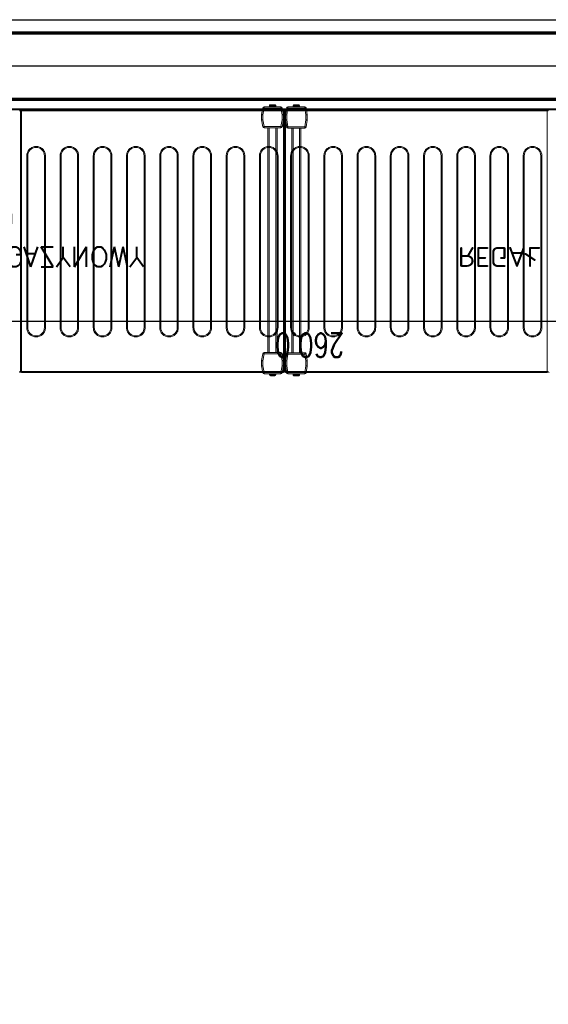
# Model space of a CAD drawing. Header units: millimetres. Extents: x 6161 to 8965, y -9035 to -5431.
# Tile 105 of 256: x 7900 to 7979, y -7124 to -6976. Entities that reach past the tile are written whole.
import ezdxf

# ---------------------------------------------------------------- set-up
doc = ezdxf.new("R2010")
doc.units = ezdxf.units.MM
for name, color, linetype in [('Komory', 132, 'Continuous'), ('Regały', 3, 'Continuous'), ('Ściany', 7, 'Continuous')]:
    doc.layers.add(name, color=color, linetype=linetype)
doc.styles.add('Arch-Dim', font='romans.shx', dxfattribs={"width": 0.75})
doc.styles.add('RomanS', font='romans.shx')
doc.linetypes.add('BATTING', pattern='A,0.0001,-0.1,[134,ltypeshp.shx,S=0.1,R=0,X=-0.1,Y=0],-0.2,[134,ltypeshp.shx,S=0.1,R=180,X=0.1,Y=0],-0.1', length=0.4001)
doc.dimstyles.new('Standard 50', dxfattribs={"dimscale": 20, "dimtxt": 0.18, "dimasz": 0.18, "dimexe": 0.18, "dimexo": 0.0625, "dimgap": 0.09, "dimtad": 1, "dimdec": 1, "dimzin": 0, "dimdsep": 46, "dimtxsty": 'Arch-Dim', "dimcen": 0.09, "dimclrd": 2, "dimclre": 2, "dimclrt": 1, "dimadec": 0, "dimazin": 0, "dimtfac": 1, "dimtdec": 1, "dimtofl": 0, "dimtmove": 0, "dimatfit": 3, "dimfxl": 0, "dimtolj": 1, "dimtzin": 0, "dimarcsym": 0})

# ---------------------------------------------------------------- blocks, each defined once
blk = doc.blocks.new('*D585')
at = {"color": 2, "lineweight": -2, "transparency": 16777216}
for p, q in [((0, 1.25), (0, 46.97)), ((260, 1.25), (260, 46.97)), ((256.4, 43.37), (3.6, 43.37))]:
    blk.add_line(p, q, dxfattribs=at)
at = {"color": 2, "transparency": 16777216}
for points in [[(3.6, 43.97), (3.6, 42.77), (0, 43.37)], [(256.4, 43.97), (256.4, 42.77), (260, 43.37)]]:
    blk.add_solid(points, dxfattribs=at)
at = {"layer": 'Defpoints', "color": 0, "transparency": 16777216}
for p in [(0, 43.37), (0, 0), (260, 0)]:
    blk.add_point(p, dxfattribs=at)
at = {"color": 1, "transparency": 16777216, "insert": (130, 46.97), "char_height": 3.6, "attachment_point": 5, "style": 'Arch-Dim'}
blk.add_mtext('\\A1;260.0', dxfattribs=at)
blk = doc.blocks.new('*U505')
at = {"lineweight": 15}
for p, q in [((1.73, 0), (1.82, 0)), ((0.18, -0.47), (0, -1.51)), ((0.18, -0.47), (0, -1.5)), ((0.38, -0.51), (0.2, -1.53)), ((2.9, -0.3), (0.38, -0.3)), ((0.38, -0.31), (0.38, -0.51)), ((2.9, -0.31), (0.38, -0.31)), ((2.9, -0.51), (0.38, -0.51)), ((1.17, -0.15), (1.17, -0.3)), ((2.12, -0.15), (1.17, -0.15)), ((1.88, -0.12), (1.76, -0.12)), ((2.12, -0.3), (2.12, -0.15)), ((2.9, -0.51), (2.9, -0.31)), ((3.08, -1.53), (2.9, -0.51)), ((3.28, -1.51), (3.1, -0.47)), ((3.28, -1.5), (3.1, -0.47)), ((3.43, -0.68), (3.14, -0.68)), ((3.43, -0.82), (3.16, -0.82)), ((3.43, -0.67), (3.43, -39.87)), ((3.58, -0.67), (3.43, -0.67)), ((3.58, -0.56), (3.58, -0.52)), ((42.98, -0.52), (3.58, -0.52)), ((3.58, -0.67), (3.58, -0.56)), ((3.58, -0.67), (3.58, -39.87)), ((42.98, -0.67), (3.58, -0.67)), ((42.98, -0.52), (42.98, -0.56)), ((42.98, -0.56), (42.98, -0.67)), ((42.98, -39.87), (42.98, -0.67)), ((43.13, -0.67), (42.98, -0.67)), ((0, -1.5), (0, -2.3)), ((0, -1.51), (0, -2.29)), ((0, -2.29), (0.2, -2.29)), ((0, -2.3), (0, -2.3)), ((0, -2.33), (0.18, -3.34)), ((0.2, -1.53), (0.2, -2.29)), ((0.2, -2.29), (0.38, -3.31)), ((2.9, -3.31), (3.08, -2.29)), ((3.08, -2.29), (3.08, -1.53)), ((3.08, -2.29), (3.28, -2.29)), ((3.1, -3.34), (3.28, -2.33)), ((3.28, -2.38), (3.15, -3.12)), ((3.28, -1.51), (3.28, -1.5)), ((3.28, -2.29), (3.28, -1.51)), ((3.28, -2.3), (3.28, -2.29)), ((3.28, -2.3), (3.28, -2.38)), ((3.28, -2.3), (3.28, -2.3)), ((0.38, -3.31), (2.9, -3.31)), ((0.38, -3.31), (0.38, -3.51)), ((0.38, -3.51), (2.9, -3.51)), ((0.94, -3.51), (0.94, -37.3)), ((1.14, -3.51), (1.14, -37.3)), ((2.14, -3.51), (2.14, -37.3)), ((2.34, -3.51), (2.34, -37.3)), ((2.9, -3.51), (2.9, -3.31)), ((3.43, -3.28), (3.12, -3.28)), ((3.43, -3.12), (3.15, -3.12)), ((0.18, -37.47), (0, -38.5)), ((0, -38.5), (0.18, -37.47)), ((0, -38.5), (0, -39.28)), ((0, -39.3), (0, -38.5)), ((0.38, -37.5), (0.2, -38.52)), ((0.38, -37.3), (0.38, -37.5)), ((2.9, -37.3), (0.38, -37.3)), ((2.9, -37.5), (0.38, -37.5)), ((2.9, -37.5), (2.9, -37.3)), ((3.08, -38.52), (2.9, -37.5)), ((3.28, -38.5), (3.1, -37.47)), ((3.43, -37.58), (3.12, -37.58)), ((3.15, -37.73), (3.28, -38.48)), ((3.43, -37.73), (3.15, -37.73)), ((3.28, -38.48), (3.28, -38.5)), ((3.28, -39.28), (3.28, -38.5)), ((0, -39.28), (0.2, -39.28)), ((0.18, -40.33), (0, -39.3)), ((0, -39.32), (0.18, -40.33)), ((0.2, -38.52), (0.2, -39.28)), ((0.2, -39.28), (0.38, -40.3)), ((2.9, -40.3), (3.08, -39.28)), ((3.08, -39.28), (3.08, -38.52)), ((3.08, -39.28), (3.28, -39.28)), ((3.1, -40.33), (3.28, -39.32)), ((3.28, -39.28), (3.28, -39.3)), ((3.28, -39.3), (3.28, -39.32)), ((3.43, -39.87), (3.58, -39.87)), ((3.58, -39.87), (42.98, -39.87)), ((3.58, -39.87), (3.58, -40.01)), ((42.98, -39.87), (43.13, -39.87)), ((42.98, -40.01), (42.98, -39.87)), ((0.38, -40.3), (2.9, -40.3)), ((0.38, -40.3), (0.38, -40.5)), ((0.38, -40.5), (2.9, -40.5)), ((1.17, -40.5), (1.17, -40.65)), ((1.17, -40.65), (2.12, -40.65)), ((1.17, -40.68), (1.17, -40.68)), ((2.11, -40.68), (2.11, -40.68)), ((2.12, -40.65), (2.12, -40.5)), ((2.9, -40.5), (2.9, -40.3)), ((4.38, -40.18), (3.13, -40.18)), ((4.38, -40.03), (3.16, -40.03)), ((3.58, -40.01), (3.58, -40.02)), ((3.58, -40.02), (42.98, -40.02)), ((4.38, -40.02), (4.38, -40.03)), ((121.58, -40.03), (4.38, -40.03)), ((4.38, -40.03), (4.38, -40.18)), ((121.58, -40.18), (4.38, -40.18)), ((42.98, -40.02), (42.98, -40.01))]:
    blk.add_line(p, q, dxfattribs=at)
at = {"color": 253, "lineweight": 15, "true_color": 0xa6a6a6}
for p, q in [((4.36, -33.12), (4.36, -7.27)), ((4.36, -7.27), (4.51, -7.27)), ((4.51, -33.12), (4.51, -7.27)), ((7.01, -7.27), (7.01, -33.12)), ((7.16, -7.27), (7.01, -7.27)), ((7.16, -7.27), (7.16, -33.12)), ((9.36, -33.12), (9.36, -7.27)), ((9.36, -7.27), (9.51, -7.27)), ((9.51, -33.12), (9.51, -7.27)), ((12.01, -7.27), (12.01, -33.12)), ((12.16, -7.27), (12.01, -7.27)), ((12.16, -7.27), (12.16, -33.12)), ((14.36, -33.12), (14.36, -7.27)), ((14.36, -7.27), (14.51, -7.27)), ((14.51, -33.12), (14.51, -7.27)), ((17.01, -7.27), (17.01, -33.12)), ((17.16, -7.27), (17.01, -7.27)), ((17.16, -7.27), (17.16, -33.12)), ((19.36, -33.12), (19.36, -7.27)), ((19.36, -7.27), (19.51, -7.27)), ((19.51, -33.12), (19.51, -7.27)), ((22.01, -7.27), (22.01, -33.12)), ((22.16, -7.27), (22.01, -7.27)), ((22.16, -7.27), (22.16, -33.12)), ((24.36, -33.12), (24.36, -7.27)), ((24.36, -7.27), (24.51, -7.27)), ((24.51, -33.12), (24.51, -7.27)), ((27.01, -7.27), (27.01, -33.12)), ((27.16, -7.27), (27.01, -7.27)), ((27.16, -7.27), (27.16, -33.12)), ((29.36, -33.12), (29.36, -7.27)), ((29.36, -7.27), (29.51, -7.27)), ((29.51, -33.12), (29.51, -7.27)), ((32.01, -7.27), (32.01, -33.12)), ((32.16, -7.27), (32.01, -7.27)), ((32.16, -7.27), (32.16, -33.12)), ((34.36, -33.12), (34.36, -7.27)), ((34.36, -7.27), (34.51, -7.27)), ((34.51, -33.12), (34.51, -7.27)), ((37.01, -7.27), (37.01, -33.12)), ((37.16, -7.27), (37.01, -7.27)), ((37.16, -7.27), (37.16, -33.12)), ((39.36, -33.12), (39.36, -7.27)), ((39.36, -7.27), (39.51, -7.27)), ((39.51, -33.12), (39.51, -7.27)), ((42.01, -7.27), (42.01, -33.12)), ((42.16, -7.27), (42.01, -7.27)), ((42.16, -7.27), (42.16, -33.12)), ((4.51, -33.12), (4.36, -33.12)), ((7.16, -33.12), (7.01, -33.12)), ((9.51, -33.12), (9.36, -33.12)), ((12.16, -33.12), (12.01, -33.12)), ((14.51, -33.12), (14.36, -33.12)), ((17.16, -33.12), (17.01, -33.12)), ((19.51, -33.12), (19.36, -33.12)), ((22.16, -33.12), (22.01, -33.12)), ((24.51, -33.12), (24.36, -33.12)), ((27.16, -33.12), (27.01, -33.12)), ((29.51, -33.12), (29.36, -33.12)), ((32.16, -33.12), (32.01, -33.12)), ((34.51, -33.12), (34.36, -33.12)), ((37.16, -33.12), (37.01, -33.12)), ((39.51, -33.12), (39.36, -33.12)), ((42.16, -33.12), (42.01, -33.12))]:
    blk.add_line(p, q, dxfattribs=at)
at = {"lineweight": 15, "flags": 128}
for points in [[(0.38, -0.51), (0.34, -0.5), (0.3, -0.5), (0.27, -0.49), (0.24, -0.48), (0.22, -0.48), (0.2, -0.48), (0.19, -0.47), (0.18, -0.47)], [(3.1, -0.47), (3.1, -0.47), (3.09, -0.48), (3.07, -0.48), (3.04, -0.48), (3.01, -0.49), (2.98, -0.5), (2.94, -0.5), (2.9, -0.51)], [(0, -1.51), (0, -1.51), (0.01, -1.51), (0.03, -1.51), (0.05, -1.51), (0.07, -1.52), (0.1, -1.52), (0.13, -1.52), (0.17, -1.52), (0.2, -1.53)], [(0.2, -2.29), (0.16, -2.3), (0.12, -2.3), (0.09, -2.31), (0.06, -2.32), (0.04, -2.32), (0.02, -2.32), (0.01, -2.33), (0, -2.33)], [(3.08, -1.53), (3.12, -1.52), (3.16, -1.52), (3.19, -1.52), (3.22, -1.51), (3.25, -1.51), (3.27, -1.51), (3.28, -1.51), (3.28, -1.51)], [(3.28, -2.33), (3.28, -2.33), (3.27, -2.32), (3.25, -2.32), (3.22, -2.32), (3.19, -2.31), (3.16, -2.3), (3.12, -2.3), (3.08, -2.29)], [(0.18, -3.34), (0.19, -3.34), (0.2, -3.34), (0.22, -3.34), (0.24, -3.33), (0.27, -3.33), (0.3, -3.32), (0.34, -3.32), (0.38, -3.31)], [(2.9, -3.31), (2.94, -3.32), (2.98, -3.32), (3.01, -3.33), (3.04, -3.33), (3.07, -3.34), (3.09, -3.34), (3.1, -3.34), (3.1, -3.34)], [(3.15, -3.12), (3.15, -3.15), (3.14, -3.18), (3.14, -3.21), (3.13, -3.23), (3.13, -3.25), (3.13, -3.26), (3.13, -3.27), (3.12, -3.28)], [(0, -38.5), (0, -38.5), (0.02, -38.5), (0.03, -38.5), (0.06, -38.51), (0.09, -38.51), (0.12, -38.51), (0.16, -38.51), (0.2, -38.52)], [(0.38, -37.5), (0.34, -37.49), (0.3, -37.49), (0.27, -37.48), (0.24, -37.48), (0.22, -37.47), (0.2, -37.47), (0.19, -37.47), (0.18, -37.47)], [(3.1, -37.47), (3.1, -37.47), (3.09, -37.47), (3.07, -37.47), (3.04, -37.48), (3.01, -37.48), (2.98, -37.49), (2.94, -37.49), (2.9, -37.5)], [(3.08, -38.52), (3.12, -38.51), (3.15, -38.51), (3.18, -38.51), (3.21, -38.51), (3.24, -38.5), (3.26, -38.5), (3.27, -38.5), (3.28, -38.5), (3.28, -38.5)], [(3.12, -37.58), (3.13, -37.58), (3.13, -37.59), (3.13, -37.6), (3.13, -37.62), (3.14, -37.64), (3.14, -37.67), (3.15, -37.7), (3.15, -37.73)], [(0.2, -39.28), (0.16, -39.29), (0.12, -39.3), (0.09, -39.3), (0.06, -39.31), (0.04, -39.31), (0.02, -39.31), (0.01, -39.32), (0, -39.32)], [(3.28, -39.32), (3.28, -39.32), (3.27, -39.31), (3.25, -39.31), (3.22, -39.31), (3.19, -39.3), (3.16, -39.3), (3.12, -39.29), (3.08, -39.28)], [(0.18, -40.33), (0.19, -40.33), (0.2, -40.33), (0.22, -40.33), (0.24, -40.32), (0.27, -40.32), (0.3, -40.31), (0.34, -40.31), (0.38, -40.3)], [(2.9, -40.3), (2.94, -40.31), (2.98, -40.31), (3.01, -40.32), (3.04, -40.32), (3.07, -40.33), (3.09, -40.33), (3.1, -40.33), (3.1, -40.33)]]:
    blk.add_lwpolyline(points, dxfattribs=at)
at = {"lineweight": 15}
for centre, radius, start, end in [((0.38, -0.5), 0.2, 90, 170), ((0.38, -0.51), 0.2, 90, 170), ((1.32, -0.15), 0.15, 90, 180), ((1.97, -0.15), 0.15, 0, 90), ((2.9, -0.5), 0.2, 10, 90), ((2.9, -0.51), 0.2, 10, 90), ((3.58, -0.67), 0.15, 90, 180), ((42.98, -0.67), 0.15, 0, 90), ((43.28, -0.67), 0.15, 90, 180), ((0.2, -2.29), 0.2, 180, 190), ((3.08, -2.29), 0.2, 350, 0), ((0.38, -3.31), 0.2, 190, 270), ((2.9, -3.31), 0.2, 270, 350), ((0.38, -37.5), 0.2, 90, 170), ((0.38, -37.5), 0.2, 90, 170), ((2.9, -37.5), 0.2, 10, 90), ((0.2, -39.28), 0.2, 180, 190), ((3.08, -39.28), 0.2, 350, 0), ((0.38, -40.3), 0.2, 190, 270), ((0.38, -40.3), 0.2, 190, 270), ((1.32, -40.65), 0.15, 180, 191.537), ((1.97, -40.65), 0.15, 348.463, 0), ((2.9, -40.3), 0.2, 270, 350)]:
    blk.add_arc(centre, radius, start, end, dxfattribs=at)
at = {"color": 253, "lineweight": 15, "true_color": 0xa6a6a6}
for centre, start, end in [((5.76, -7.27), 0, 180), ((10.76, -7.27), 0, 180), ((15.76, -7.27), 0, 180), ((20.76, -7.27), 0, 180), ((25.76, -7.27), 0, 180), ((30.76, -7.27), 0, 180), ((35.76, -7.27), 0, 180), ((40.76, -7.27), 0, 180), ((5.76, -33.12), 180, 0), ((10.76, -33.12), 180, 0), ((15.76, -33.12), 180, 0), ((20.76, -33.12), 180, 0), ((25.76, -33.12), 180, 0), ((30.76, -33.12), 180, 0), ((35.76, -33.12), 180, 0), ((40.76, -33.12), 180, 0)]:
    blk.add_arc(centre, 1.25, start, end, dxfattribs=at)
at = {"lineweight": 15}
for points, knots in [([(1.71, 0), (1.67, 0), (1.6, 0), (1.49, 0), (1.39, 0), (1.34, 0), (1.31, 0), (1.32, 0), (1.32, 0)], [0, 0, 0, 0, 0.188945, 0.389816, 0.590684, 0.779625, 0.968579, 1, 1, 1, 1]), ([(1.76, -0.12), (1.76, -0.1), (1.76, -0.07), (1.75, -0.03), (1.73, -0.01), (1.72, 0), (1.71, 0)], [0, 0, 0, 0, 0.243636, 0.487267, 0.73198, 1, 1, 1, 1]), ([(1.92, 0), (1.91, 0), (1.89, 0), (1.85, 0), (1.82, 0)], [0, 0, 0, 0, 0.31192, 1, 1, 1, 1]), ([(1.82, 0), (1.83, 0), (1.84, -0.01), (1.86, -0.03), (1.87, -0.07), (1.87, -0.1), (1.88, -0.12)], [0, 0, 0, 0, 0.250222, 0.500532, 0.748158, 1, 1, 1, 1]), ([(3.43, -39.86), (3.44, -39.88), (3.44, -39.92), (3.47, -39.96), (3.5, -39.98), (3.52, -40), (3.55, -40.01), (3.57, -40.01), (3.58, -40.01)], [0, 0, 0, 0, 0.238266, 0.485424, 0.612038, 0.739974, 0.869231, 1, 1, 1, 1]), ([(42.98, -40.01), (42.99, -40.01), (43.01, -40.01), (43.04, -40), (43.07, -39.98), (43.1, -39.96), (43.13, -39.92), (43.13, -39.88), (43.13, -39.86)], [0, 0, 0, 0, 0.130769, 0.260022, 0.387963, 0.514577, 0.761736, 1, 1, 1, 1]), ([(1.17, -40.68), (1.18, -40.7), (1.19, -40.73), (1.22, -40.77), (1.27, -40.79), (1.3, -40.8), (1.32, -40.8)], [0, 0, 0, 0, 0.243643, 0.487245, 0.731956, 1, 1, 1, 1]), ([(1.32, -40.8), (1.33, -40.8), (1.35, -40.8), (1.43, -40.8), (1.53, -40.8), (1.64, -40.8), (1.75, -40.8), (1.85, -40.8), (1.93, -40.8), (1.95, -40.8), (1.96, -40.8)], [0, 0, 0, 0, 0.121175, 0.250001, 0.378823, 0.5, 0.621177, 0.749999, 0.878825, 1, 1, 1, 1]), ([(1.96, -40.8), (1.98, -40.8), (2.01, -40.79), (2.06, -40.77), (2.09, -40.73), (2.1, -40.7), (2.11, -40.68)], [0, 0, 0, 0, 0.250219, 0.500551, 0.74815, 1, 1, 1, 1])]:
    blk.add_open_spline(points, degree=3, knots=knots, dxfattribs=at)
at = {"color": 253, "lineweight": 15, "true_color": 0xa6a6a6}
for points, knots in [([(4.36, -7.27), (4.37, -7.18), (4.38, -7), (4.45, -6.74), (4.58, -6.49), (4.77, -6.27), (4.99, -6.09), (5.24, -5.96), (5.5, -5.88), (5.76, -5.86), (6.02, -5.88), (6.29, -5.96), (6.54, -6.09), (6.76, -6.27), (6.94, -6.49), (7.07, -6.74), (7.15, -7), (7.16, -7.18), (7.16, -7.27)], [0, 0, 0, 0, 0.058258, 0.120006, 0.18432, 0.25, 0.31568, 0.379994, 0.441742, 0.5, 0.558258, 0.620006, 0.68432, 0.75, 0.81568, 0.879994, 0.941742, 1, 1, 1, 1]), ([(9.36, -7.27), (9.37, -7.18), (9.38, -7), (9.45, -6.74), (9.58, -6.49), (9.77, -6.27), (9.99, -6.09), (10.24, -5.96), (10.5, -5.88), (10.76, -5.86), (11.02, -5.88), (11.29, -5.96), (11.54, -6.09), (11.76, -6.27), (11.94, -6.49), (12.07, -6.74), (12.15, -7), (12.16, -7.18), (12.16, -7.27)], [0, 0, 0, 0, 0.058258, 0.120006, 0.18432, 0.25, 0.31568, 0.379994, 0.441742, 0.5, 0.558258, 0.620006, 0.68432, 0.75, 0.81568, 0.879994, 0.941742, 1, 1, 1, 1]), ([(14.36, -7.27), (14.37, -7.18), (14.38, -7), (14.45, -6.74), (14.58, -6.49), (14.77, -6.27), (14.99, -6.09), (15.24, -5.96), (15.5, -5.88), (15.76, -5.86), (16.02, -5.88), (16.29, -5.96), (16.54, -6.09), (16.76, -6.27), (16.94, -6.49), (17.07, -6.74), (17.15, -7), (17.16, -7.18), (17.16, -7.27)], [0, 0, 0, 0, 0.058258, 0.120006, 0.18432, 0.25, 0.31568, 0.379994, 0.441742, 0.5, 0.558258, 0.620006, 0.68432, 0.75, 0.81568, 0.879994, 0.941742, 1, 1, 1, 1]), ([(19.36, -7.27), (19.37, -7.18), (19.38, -7), (19.45, -6.74), (19.58, -6.49), (19.77, -6.27), (19.99, -6.09), (20.24, -5.96), (20.5, -5.88), (20.76, -5.86), (21.02, -5.88), (21.29, -5.96), (21.54, -6.09), (21.76, -6.27), (21.94, -6.49), (22.07, -6.74), (22.15, -7), (22.16, -7.18), (22.16, -7.27)], [0, 0, 0, 0, 0.058258, 0.120006, 0.18432, 0.25, 0.31568, 0.379994, 0.441742, 0.5, 0.558258, 0.620006, 0.68432, 0.75, 0.81568, 0.879994, 0.941742, 1, 1, 1, 1]), ([(24.36, -7.27), (24.37, -7.18), (24.38, -7), (24.45, -6.74), (24.58, -6.49), (24.77, -6.27), (24.99, -6.09), (25.24, -5.96), (25.5, -5.88), (25.76, -5.86), (26.02, -5.88), (26.29, -5.96), (26.54, -6.09), (26.76, -6.27), (26.94, -6.49), (27.07, -6.74), (27.15, -7), (27.16, -7.18), (27.16, -7.27)], [0, 0, 0, 0, 0.058258, 0.120006, 0.18432, 0.25, 0.31568, 0.379994, 0.441742, 0.5, 0.558258, 0.620006, 0.68432, 0.75, 0.81568, 0.879994, 0.941742, 1, 1, 1, 1]), ([(29.36, -7.27), (29.37, -7.18), (29.38, -7), (29.45, -6.74), (29.58, -6.49), (29.77, -6.27), (29.99, -6.09), (30.24, -5.96), (30.5, -5.88), (30.76, -5.86), (31.02, -5.88), (31.29, -5.96), (31.54, -6.09), (31.76, -6.27), (31.94, -6.49), (32.07, -6.74), (32.15, -7), (32.16, -7.18), (32.16, -7.27)], [0, 0, 0, 0, 0.058258, 0.120006, 0.18432, 0.25, 0.31568, 0.379994, 0.441742, 0.5, 0.558258, 0.620006, 0.68432, 0.75, 0.81568, 0.879994, 0.941742, 1, 1, 1, 1]), ([(34.36, -7.27), (34.37, -7.18), (34.38, -7), (34.45, -6.74), (34.58, -6.49), (34.77, -6.27), (34.99, -6.09), (35.24, -5.96), (35.5, -5.88), (35.76, -5.86), (36.02, -5.88), (36.29, -5.96), (36.54, -6.09), (36.76, -6.27), (36.94, -6.49), (37.07, -6.74), (37.15, -7), (37.16, -7.18), (37.16, -7.27)], [0, 0, 0, 0, 0.058258, 0.120006, 0.18432, 0.25, 0.31568, 0.379994, 0.441742, 0.5, 0.558258, 0.620006, 0.68432, 0.75, 0.81568, 0.879994, 0.941742, 1, 1, 1, 1]), ([(39.36, -7.27), (39.37, -7.18), (39.38, -7), (39.45, -6.74), (39.58, -6.49), (39.77, -6.27), (39.99, -6.09), (40.24, -5.96), (40.5, -5.88), (40.76, -5.86), (41.02, -5.88), (41.29, -5.96), (41.54, -6.09), (41.76, -6.27), (41.94, -6.49), (42.07, -6.74), (42.15, -7), (42.16, -7.18), (42.16, -7.27)], [0, 0, 0, 0, 0.058258, 0.120006, 0.18432, 0.25, 0.31568, 0.379995, 0.441742, 0.5, 0.558258, 0.620006, 0.68432, 0.75, 0.81568, 0.879994, 0.941742, 1, 1, 1, 1]), ([(7.16, -33.12), (7.16, -33.2), (7.15, -33.38), (7.07, -33.64), (6.94, -33.89), (6.76, -34.11), (6.54, -34.29), (6.29, -34.42), (6.02, -34.5), (5.76, -34.52), (5.5, -34.5), (5.24, -34.42), (4.99, -34.29), (4.77, -34.11), (4.58, -33.89), (4.45, -33.64), (4.38, -33.38), (4.37, -33.2), (4.36, -33.12)], [0, 0, 0, 0, 0.058258, 0.120006, 0.18432, 0.25, 0.31568, 0.379994, 0.441742, 0.5, 0.558258, 0.620006, 0.68432, 0.75, 0.81568, 0.879994, 0.941742, 1, 1, 1, 1]), ([(12.16, -33.12), (12.16, -33.2), (12.15, -33.38), (12.07, -33.64), (11.94, -33.89), (11.76, -34.11), (11.54, -34.29), (11.29, -34.42), (11.02, -34.5), (10.76, -34.52), (10.5, -34.5), (10.24, -34.42), (9.99, -34.29), (9.77, -34.11), (9.58, -33.89), (9.45, -33.64), (9.38, -33.38), (9.37, -33.2), (9.36, -33.12)], [0, 0, 0, 0, 0.058258, 0.120006, 0.18432, 0.25, 0.31568, 0.379994, 0.441742, 0.5, 0.558258, 0.620006, 0.68432, 0.75, 0.81568, 0.879994, 0.941742, 1, 1, 1, 1]), ([(17.16, -33.12), (17.16, -33.2), (17.15, -33.38), (17.07, -33.64), (16.94, -33.89), (16.76, -34.11), (16.54, -34.29), (16.29, -34.42), (16.02, -34.5), (15.76, -34.52), (15.5, -34.5), (15.24, -34.42), (14.99, -34.29), (14.77, -34.11), (14.58, -33.89), (14.45, -33.64), (14.38, -33.38), (14.37, -33.2), (14.36, -33.12)], [0, 0, 0, 0, 0.058258, 0.120006, 0.18432, 0.25, 0.31568, 0.379994, 0.441742, 0.5, 0.558258, 0.620006, 0.68432, 0.75, 0.81568, 0.879994, 0.941742, 1, 1, 1, 1]), ([(22.16, -33.12), (22.16, -33.2), (22.15, -33.38), (22.07, -33.64), (21.94, -33.89), (21.76, -34.11), (21.54, -34.29), (21.29, -34.42), (21.02, -34.5), (20.76, -34.52), (20.5, -34.5), (20.24, -34.42), (19.99, -34.29), (19.77, -34.11), (19.58, -33.89), (19.45, -33.64), (19.38, -33.38), (19.37, -33.2), (19.36, -33.12)], [0, 0, 0, 0, 0.058258, 0.120006, 0.18432, 0.25, 0.31568, 0.379994, 0.441742, 0.5, 0.558258, 0.620006, 0.684321, 0.75, 0.81568, 0.879994, 0.941742, 1, 1, 1, 1]), ([(27.16, -33.12), (27.16, -33.2), (27.15, -33.38), (27.07, -33.64), (26.94, -33.89), (26.76, -34.11), (26.54, -34.29), (26.29, -34.42), (26.02, -34.5), (25.76, -34.52), (25.5, -34.5), (25.24, -34.42), (24.99, -34.29), (24.77, -34.11), (24.58, -33.89), (24.45, -33.64), (24.38, -33.38), (24.37, -33.2), (24.36, -33.12)], [0, 0, 0, 0, 0.058258, 0.1200056, 0.1843204, 0.2500002, 0.3156797, 0.3799945, 0.4417421, 0.4999999, 0.558258, 0.6200056, 0.6843204, 0.7499999, 0.8156797, 0.8799945, 0.941742, 1, 1, 1, 1]), ([(32.16, -33.12), (32.16, -33.2), (32.15, -33.38), (32.07, -33.64), (31.94, -33.89), (31.76, -34.11), (31.54, -34.29), (31.29, -34.42), (31.02, -34.5), (30.76, -34.52), (30.5, -34.5), (30.24, -34.42), (29.99, -34.29), (29.77, -34.11), (29.58, -33.89), (29.45, -33.64), (29.38, -33.38), (29.37, -33.2), (29.36, -33.12)], [0, 0, 0, 0, 0.058258, 0.1200056, 0.1843204, 0.2499999, 0.3156794, 0.3799942, 0.4417421, 0.4999999, 0.5582581, 0.6200057, 0.6843205, 0.7499999, 0.8156797, 0.8799945, 0.941742, 1, 1, 1, 1]), ([(37.16, -33.12), (37.16, -33.2), (37.15, -33.38), (37.07, -33.64), (36.94, -33.89), (36.76, -34.11), (36.54, -34.29), (36.29, -34.42), (36.02, -34.5), (35.76, -34.52), (35.5, -34.5), (35.24, -34.42), (34.99, -34.29), (34.77, -34.11), (34.58, -33.89), (34.45, -33.64), (34.38, -33.38), (34.37, -33.2), (34.36, -33.12)], [0, 0, 0, 0, 0.058258, 0.120006, 0.18432, 0.25, 0.31568, 0.379994, 0.441742, 0.5, 0.558258, 0.620006, 0.684321, 0.75, 0.81568, 0.879994, 0.941742, 1, 1, 1, 1]), ([(42.16, -33.12), (42.16, -33.2), (42.15, -33.38), (42.07, -33.64), (41.94, -33.89), (41.76, -34.11), (41.54, -34.29), (41.29, -34.42), (41.02, -34.5), (40.76, -34.52), (40.5, -34.5), (40.24, -34.42), (39.99, -34.29), (39.77, -34.11), (39.58, -33.89), (39.45, -33.64), (39.38, -33.38), (39.37, -33.2), (39.36, -33.12)], [0, 0, 0, 0, 0.058258, 0.120006, 0.18432, 0.25, 0.31568, 0.379994, 0.441742, 0.5, 0.558258, 0.620005, 0.684321, 0.75, 0.81568, 0.879995, 0.941742, 1, 1, 1, 1])]:
    blk.add_open_spline(points, degree=3, knots=knots, dxfattribs=at)
at = {"color": 7, "insert": (63, -20.4), "char_height": 3, "width": 126, "attachment_point": 5, "style": 'RomanS'}
blk.add_mtext('REGAŁ CHŁODNICZY MAGAZYNOWY\\P1260x408mm', dxfattribs=at)
blk = doc.blocks.new('*U57')
at = {"lineweight": 15}
for p, q in [((72.83, -0.67), (72.68, -0.67)), ((72.98, -0.67), (72.83, -0.67)), ((72.83, -0.67), (72.83, -39.87)), ((72.98, -0.56), (72.98, -0.52)), ((112.38, -0.52), (72.98, -0.52)), ((72.98, -0.67), (72.98, -0.56)), ((72.98, -0.67), (72.98, -39.87)), ((112.38, -0.67), (72.98, -0.67)), ((112.38, -0.52), (112.38, -0.56)), ((112.38, -0.56), (112.38, -0.67)), ((112.38, -39.87), (112.38, -0.67)), ((112.53, -0.67), (112.38, -0.67)), ((112.53, -39.87), (112.53, -0.67)), ((112.53, -0.68), (112.83, -0.68)), ((112.53, -0.82), (112.8, -0.82)), ((112.87, -0.47), (112.69, -1.48)), ((113.06, -0.5), (112.88, -1.52)), ((113.06, -0.3), (113.06, -0.5)), ((115.59, -0.3), (113.06, -0.3)), ((115.59, -0.5), (113.06, -0.5)), ((113.86, -0.12), (113.85, -0.12)), ((113.85, -0.15), (113.85, -0.3)), ((114.8, -0.15), (113.85, -0.15)), ((114.8, -0.12), (114.79, -0.12)), ((114.8, -0.3), (114.8, -0.15)), ((115.59, -0.5), (115.59, -0.3)), ((115.77, -1.52), (115.59, -0.5)), ((115.96, -1.48), (115.78, -0.47)), ((115.78, -0.47), (115.97, -1.5)), ((112.68, -1.5), (112.69, -1.48)), ((112.68, -1.52), (112.68, -1.5)), ((112.88, -1.52), (112.68, -1.52)), ((112.68, -1.52), (112.68, -2.3)), ((112.68, -2.38), (112.68, -2.3)), ((112.68, -2.3), (112.87, -3.33)), ((112.82, -3.12), (112.68, -2.38)), ((112.88, -1.52), (112.88, -2.28)), ((112.88, -2.28), (113.06, -3.3)), ((115.59, -3.3), (115.77, -2.28)), ((115.77, -2.28), (115.77, -1.52)), ((115.97, -1.52), (115.77, -1.52)), ((115.78, -3.33), (115.97, -2.3)), ((115.97, -2.3), (115.78, -3.33)), ((115.97, -1.5), (115.97, -2.3)), ((115.97, -2.3), (115.97, -1.52)), ((112.53, -3.12), (112.82, -3.12)), ((112.53, -3.28), (112.84, -3.28)), ((113.06, -3.3), (115.59, -3.3)), ((113.06, -3.3), (113.06, -3.5)), ((113.06, -3.5), (115.59, -3.5)), ((113.62, -37.29), (113.62, -3.5)), ((113.82, -37.29), (113.82, -3.5)), ((114.82, -37.29), (114.82, -3.5)), ((115.02, -37.29), (115.02, -3.5)), ((115.59, -3.5), (115.59, -3.3)), ((112.53, -37.58), (112.84, -37.58)), ((112.53, -37.73), (112.82, -37.73)), ((112.68, -38.48), (112.82, -37.73)), ((112.68, -38.5), (112.68, -38.48)), ((112.68, -38.5), (112.68, -38.51)), ((112.68, -38.5), (112.68, -38.5)), ((112.87, -37.46), (112.69, -38.47)), ((113.06, -37.49), (112.88, -38.51)), ((113.06, -37.29), (113.06, -37.49)), ((115.59, -37.29), (113.06, -37.29)), ((115.59, -37.49), (113.06, -37.49)), ((115.59, -37.49), (115.59, -37.29)), ((115.77, -38.51), (115.59, -37.49)), ((115.96, -38.47), (115.78, -37.46)), ((115.97, -39.3), (115.97, -38.5)), ((115.97, -38.5), (115.97, -38.5)), ((72.68, -39.87), (72.83, -39.87)), ((72.83, -39.87), (72.98, -39.87)), ((72.98, -39.87), (112.38, -39.87)), ((72.98, -39.87), (72.98, -40.01)), ((112.38, -39.87), (112.53, -39.87)), ((112.38, -40.01), (112.38, -39.87)), ((112.68, -38.51), (112.68, -39.29)), ((112.88, -38.51), (112.68, -38.51)), ((112.68, -39.29), (112.87, -40.33)), ((112.68, -39.29), (112.68, -39.3)), ((112.68, -39.3), (112.87, -40.33)), ((112.88, -38.51), (112.88, -39.27)), ((112.88, -39.27), (113.06, -40.29)), ((115.59, -40.29), (115.77, -39.27)), ((115.97, -38.51), (115.77, -38.51)), ((115.77, -39.27), (115.77, -38.51)), ((115.78, -40.33), (115.97, -39.29)), ((115.78, -40.33), (115.97, -39.3)), ((115.97, -39.29), (115.97, -38.51)), ((111.58, -40.03), (4.38, -40.03)), ((111.58, -40.18), (4.38, -40.18)), ((72.98, -40.01), (72.98, -40.02)), ((72.98, -40.02), (112.38, -40.02)), ((111.58, -40.02), (111.58, -40.03)), ((111.58, -40.03), (111.58, -40.18)), ((111.58, -40.03), (112.81, -40.03)), ((111.58, -40.18), (112.84, -40.18)), ((112.38, -40.02), (112.38, -40.01)), ((113.06, -40.29), (115.59, -40.29)), ((113.06, -40.29), (113.06, -40.49)), ((113.06, -40.49), (115.59, -40.49)), ((113.06, -40.5), (115.59, -40.5)), ((113.85, -40.5), (113.85, -40.65)), ((113.85, -40.65), (114.8, -40.65)), ((114.09, -40.68), (114.2, -40.68)), ((114.24, -40.8), (114.15, -40.8)), ((114.8, -40.65), (114.8, -40.5)), ((115.59, -40.49), (115.59, -40.29))]:
    blk.add_line(p, q, dxfattribs=at)
at = {"color": 253, "lineweight": 15, "true_color": 0xa6a6a6}
for p, q in [((73.76, -33.12), (73.76, -7.27)), ((73.76, -7.27), (73.91, -7.27)), ((73.91, -33.12), (73.91, -7.27)), ((76.41, -7.27), (76.41, -33.12)), ((76.56, -7.27), (76.41, -7.27)), ((76.56, -7.27), (76.56, -33.12)), ((78.76, -33.12), (78.76, -7.27)), ((78.76, -7.27), (78.91, -7.27)), ((78.91, -33.12), (78.91, -7.27)), ((81.41, -7.27), (81.41, -33.12)), ((81.56, -7.27), (81.41, -7.27)), ((81.56, -7.27), (81.56, -33.12)), ((83.76, -33.12), (83.76, -7.27)), ((83.76, -7.27), (83.91, -7.27)), ((83.91, -33.12), (83.91, -7.27)), ((86.41, -7.27), (86.41, -33.12)), ((86.56, -7.27), (86.41, -7.27)), ((86.56, -7.27), (86.56, -33.12)), ((88.76, -33.12), (88.76, -7.27)), ((88.76, -7.27), (88.91, -7.27)), ((88.91, -33.12), (88.91, -7.27)), ((91.41, -7.27), (91.41, -33.12)), ((91.56, -7.27), (91.41, -7.27)), ((91.56, -7.27), (91.56, -33.12)), ((93.76, -33.12), (93.76, -7.27)), ((93.76, -7.27), (93.91, -7.27)), ((93.91, -33.12), (93.91, -7.27)), ((96.41, -7.27), (96.41, -33.12)), ((96.56, -7.27), (96.41, -7.27)), ((96.56, -7.27), (96.56, -33.12)), ((98.76, -33.12), (98.76, -7.27)), ((98.76, -7.27), (98.91, -7.27)), ((98.91, -33.12), (98.91, -7.27)), ((101.41, -7.27), (101.41, -33.12)), ((101.56, -7.27), (101.41, -7.27)), ((101.56, -7.27), (101.56, -33.12)), ((103.76, -33.12), (103.76, -7.27)), ((103.76, -7.27), (103.91, -7.27)), ((103.91, -33.12), (103.91, -7.27)), ((106.41, -7.27), (106.41, -33.12)), ((106.56, -7.27), (106.41, -7.27)), ((106.56, -7.27), (106.56, -33.12)), ((108.76, -33.12), (108.76, -7.27)), ((108.76, -7.27), (108.91, -7.27)), ((108.91, -33.12), (108.91, -7.27)), ((111.41, -7.27), (111.41, -33.12)), ((111.56, -7.27), (111.41, -7.27)), ((111.56, -7.27), (111.56, -33.12)), ((73.91, -33.12), (73.76, -33.12)), ((76.56, -33.12), (76.41, -33.12)), ((78.91, -33.12), (78.76, -33.12)), ((81.56, -33.12), (81.41, -33.12)), ((83.91, -33.12), (83.76, -33.12)), ((86.56, -33.12), (86.41, -33.12)), ((88.91, -33.12), (88.76, -33.12)), ((91.56, -33.12), (91.41, -33.12)), ((93.91, -33.12), (93.76, -33.12)), ((96.56, -33.12), (96.41, -33.12)), ((98.91, -33.12), (98.76, -33.12)), ((101.56, -33.12), (101.41, -33.12)), ((103.91, -33.12), (103.76, -33.12)), ((106.56, -33.12), (106.41, -33.12)), ((108.91, -33.12), (108.76, -33.12)), ((111.56, -33.12), (111.41, -33.12))]:
    blk.add_line(p, q, dxfattribs=at)
at = {"lineweight": 15, "flags": 128}
for points in [[(113.06, -0.5), (113.02, -0.49), (112.99, -0.49), (112.95, -0.48), (112.92, -0.48), (112.9, -0.47), (112.88, -0.47), (112.87, -0.47), (112.87, -0.47)], [(115.78, -0.47), (115.78, -0.47), (115.77, -0.47), (115.75, -0.47), (115.73, -0.48), (115.7, -0.48), (115.66, -0.49), (115.63, -0.49), (115.59, -0.5)], [(112.88, -2.28), (112.84, -2.29), (112.81, -2.29), (112.77, -2.29), (112.74, -2.29), (112.72, -2.3), (112.7, -2.3), (112.69, -2.3), (112.68, -2.3)], [(112.69, -1.48), (112.69, -1.48), (112.7, -1.49), (112.72, -1.49), (112.74, -1.49), (112.77, -1.5), (112.81, -1.5), (112.84, -1.51), (112.88, -1.52)], [(115.77, -1.52), (115.8, -1.51), (115.84, -1.5), (115.88, -1.5), (115.91, -1.49), (115.93, -1.49), (115.95, -1.49), (115.96, -1.48), (115.96, -1.48)], [(115.97, -2.3), (115.96, -2.3), (115.95, -2.3), (115.94, -2.3), (115.92, -2.3), (115.89, -2.29), (115.87, -2.29), (115.83, -2.29), (115.8, -2.29), (115.77, -2.28)], [(112.84, -3.28), (112.84, -3.27), (112.84, -3.26), (112.84, -3.25), (112.83, -3.23), (112.83, -3.21), (112.83, -3.18), (112.82, -3.15), (112.82, -3.12)], [(112.87, -3.33), (112.87, -3.33), (112.88, -3.33), (112.9, -3.33), (112.92, -3.32), (112.95, -3.32), (112.99, -3.31), (113.02, -3.31), (113.06, -3.3)], [(115.59, -3.3), (115.63, -3.31), (115.66, -3.31), (115.7, -3.32), (115.73, -3.32), (115.75, -3.33), (115.77, -3.33), (115.78, -3.33), (115.78, -3.33)], [(112.69, -38.47), (112.69, -38.47), (112.7, -38.48), (112.72, -38.48), (112.74, -38.48), (112.77, -38.49), (112.81, -38.5), (112.84, -38.5), (112.88, -38.51)], [(112.82, -37.73), (112.82, -37.7), (112.83, -37.67), (112.83, -37.64), (112.83, -37.62), (112.84, -37.6), (112.84, -37.59), (112.84, -37.58), (112.84, -37.58)], [(113.06, -37.49), (113.02, -37.48), (112.99, -37.48), (112.95, -37.47), (112.92, -37.47), (112.9, -37.46), (112.88, -37.46), (112.87, -37.46), (112.87, -37.46)], [(115.78, -37.46), (115.78, -37.46), (115.77, -37.46), (115.75, -37.46), (115.73, -37.47), (115.7, -37.47), (115.66, -37.48), (115.63, -37.48), (115.59, -37.49)], [(115.77, -38.51), (115.8, -38.5), (115.84, -38.5), (115.88, -38.49), (115.91, -38.48), (115.93, -38.48), (115.95, -38.48), (115.96, -38.47), (115.96, -38.47)], [(112.88, -39.27), (112.84, -39.28), (112.81, -39.28), (112.77, -39.28), (112.74, -39.29), (112.72, -39.29), (112.7, -39.29), (112.69, -39.29), (112.68, -39.29)], [(115.97, -39.29), (115.96, -39.29), (115.95, -39.29), (115.94, -39.29), (115.92, -39.29), (115.89, -39.29), (115.87, -39.28), (115.83, -39.28), (115.8, -39.28), (115.77, -39.27)], [(112.87, -40.33), (112.87, -40.33), (112.88, -40.32), (112.9, -40.32), (112.92, -40.32), (112.95, -40.31), (112.99, -40.3), (113.02, -40.3), (113.06, -40.29)], [(115.59, -40.29), (115.63, -40.3), (115.66, -40.3), (115.7, -40.31), (115.73, -40.32), (115.75, -40.32), (115.77, -40.32), (115.78, -40.33), (115.78, -40.33)]]:
    blk.add_lwpolyline(points, dxfattribs=at)
at = {"lineweight": 15}
for centre, radius, start, end in [((72.68, -0.67), 0.15, 0, 90), ((72.98, -0.67), 0.15, 90, 180), ((112.38, -0.67), 0.15, 0, 90), ((113.06, -0.5), 0.2, 90, 170), ((114, -0.15), 0.15, 168.463, 180), ((114.65, -0.15), 0.15, 0, 11.537), ((115.59, -0.5), 0.2, 10, 90), ((115.59, -0.5), 0.2, 10, 90), ((112.88, -1.52), 0.2, 170, 180), ((115.77, -1.52), 0.2, 0, 10), ((113.06, -3.3), 0.2, 190, 270), ((115.59, -3.3), 0.2, 270, 350), ((115.59, -3.3), 0.2, 270, 350), ((112.88, -38.51), 0.2, 170, 180), ((113.06, -37.49), 0.2, 90, 170), ((115.59, -37.49), 0.2, 10, 90), ((115.77, -38.51), 0.2, 0, 10), ((113.06, -40.29), 0.2, 190, 270), ((113.06, -40.3), 0.2, 190, 270), ((114, -40.65), 0.15, 180, 270), ((114.65, -40.65), 0.15, 270, 0), ((115.59, -40.29), 0.2, 270, 350), ((115.59, -40.3), 0.2, 270, 350)]:
    blk.add_arc(centre, radius, start, end, dxfattribs=at)
at = {"color": 253, "lineweight": 15, "true_color": 0xa6a6a6}
for centre, start, end in [((75.16, -7.27), 0, 180), ((80.16, -7.27), 0, 180), ((85.16, -7.27), 0, 180), ((90.16, -7.27), 0, 180), ((95.16, -7.27), 0, 180), ((100.16, -7.27), 0, 180), ((105.16, -7.27), 0, 180), ((110.16, -7.27), 0, 180), ((75.16, -33.12), 180, 0), ((80.16, -33.12), 180, 0), ((85.16, -33.12), 180, 0), ((90.16, -33.12), 180, 0), ((95.16, -33.12), 180, 0), ((100.16, -33.12), 180, 0), ((105.16, -33.12), 180, 0), ((110.16, -33.12), 180, 0)]:
    blk.add_arc(centre, 1.25, start, end, dxfattribs=at)
at = {"lineweight": 15}
for points, knots in [([(114.01, 0), (113.99, 0), (113.95, -0.01), (113.91, -0.03), (113.87, -0.07), (113.86, -0.1), (113.86, -0.12)], [0, 0, 0, 0, 0.250228, 0.500558, 0.74813, 1, 1, 1, 1]), ([(114.64, 0), (114.63, 0), (114.61, 0), (114.54, 0), (114.44, 0), (114.32, 0), (114.21, 0), (114.11, 0), (114.04, 0), (114.02, 0), (114.01, 0)], [0, 0, 0, 0, 0.1211745, 0.2500031, 0.378819, 0.4999934, 0.621181, 0.7499969, 0.8788255, 1, 1, 1, 1]), ([(114.79, -0.12), (114.79, -0.1), (114.78, -0.07), (114.74, -0.03), (114.7, -0.01), (114.66, 0), (114.64, 0)], [0, 0, 0, 0, 0.243628, 0.487231, 0.731943, 1, 1, 1, 1]), ([(72.68, -40.01), (72.69, -40.01), (72.71, -40.01), (72.74, -40), (72.77, -39.98), (72.8, -39.96), (72.83, -39.92), (72.83, -39.88), (72.83, -39.86)], [0, 0, 0, 0, 0.130781, 0.260022, 0.387973, 0.514587, 0.761732, 1, 1, 1, 1]), ([(72.83, -39.86), (72.84, -39.88), (72.84, -39.92), (72.87, -39.96), (72.9, -39.98), (72.92, -40), (72.95, -40.01), (72.97, -40.01), (72.98, -40.01)], [0, 0, 0, 0, 0.238268, 0.485413, 0.612027, 0.739978, 0.869219, 1, 1, 1, 1]), ([(112.38, -40.01), (112.39, -40.01), (112.41, -40.01), (112.44, -40), (112.47, -39.98), (112.5, -39.96), (112.53, -39.92), (112.53, -39.88), (112.53, -39.86)], [0, 0, 0, 0, 0.130778, 0.260041, 0.387968, 0.514579, 0.761745, 1, 1, 1, 1]), ([(114.04, -40.8), (114.05, -40.8), (114.07, -40.8), (114.12, -40.8), (114.15, -40.8)], [0, 0, 0, 0, 0.311906, 1, 1, 1, 1]), ([(114.15, -40.8), (114.14, -40.8), (114.13, -40.79), (114.11, -40.77), (114.1, -40.73), (114.09, -40.7), (114.09, -40.68)], [0, 0, 0, 0, 0.250224, 0.500526, 0.748162, 1, 1, 1, 1]), ([(114.2, -40.68), (114.2, -40.7), (114.21, -40.73), (114.22, -40.77), (114.24, -40.79), (114.25, -40.8), (114.26, -40.8)], [0, 0, 0, 0, 0.243636, 0.487267, 0.731983, 1, 1, 1, 1]), ([(114.26, -40.8), (114.29, -40.8), (114.37, -40.8), (114.48, -40.8), (114.57, -40.8), (114.63, -40.8), (114.65, -40.8), (114.65, -40.8), (114.65, -40.8)], [0, 0, 0, 0, 0.188936, 0.389821, 0.590682, 0.779625, 0.968579, 1, 1, 1, 1])]:
    blk.add_open_spline(points, degree=3, knots=knots, dxfattribs=at)
at = {"color": 253, "lineweight": 15, "true_color": 0xa6a6a6}
for points, knots in [([(73.76, -7.27), (73.77, -7.18), (73.78, -7), (73.85, -6.74), (73.98, -6.49), (74.17, -6.27), (74.39, -6.09), (74.64, -5.96), (74.9, -5.88), (75.16, -5.86), (75.42, -5.88), (75.69, -5.96), (75.94, -6.09), (76.16, -6.27), (76.34, -6.49), (76.47, -6.74), (76.55, -7), (76.56, -7.18), (76.56, -7.27)], [0, 0, 0, 0, 0.058258, 0.120006, 0.184321, 0.25, 0.31568, 0.379995, 0.441741, 0.5, 0.558258, 0.620006, 0.68432, 0.75, 0.815679, 0.879994, 0.941742, 1, 1, 1, 1]), ([(78.76, -7.27), (78.77, -7.18), (78.78, -7), (78.85, -6.74), (78.98, -6.49), (79.17, -6.27), (79.39, -6.09), (79.64, -5.96), (79.9, -5.88), (80.16, -5.86), (80.42, -5.88), (80.69, -5.96), (80.94, -6.09), (81.16, -6.27), (81.34, -6.49), (81.47, -6.74), (81.55, -7), (81.56, -7.18), (81.56, -7.27)], [0, 0, 0, 0, 0.058258, 0.120006, 0.184321, 0.25, 0.31568, 0.379994, 0.441742, 0.5, 0.558259, 0.620005, 0.68432, 0.75, 0.815679, 0.879994, 0.941742, 1, 1, 1, 1]), ([(83.76, -7.27), (83.77, -7.18), (83.78, -7), (83.85, -6.74), (83.98, -6.49), (84.17, -6.27), (84.39, -6.09), (84.64, -5.96), (84.9, -5.88), (85.16, -5.86), (85.42, -5.88), (85.69, -5.96), (85.94, -6.09), (86.16, -6.27), (86.34, -6.49), (86.47, -6.74), (86.55, -7), (86.56, -7.18), (86.56, -7.27)], [0, 0, 0, 0, 0.058258, 0.120006, 0.18432, 0.25, 0.31568, 0.379994, 0.441742, 0.5, 0.558258, 0.620005, 0.68432, 0.75, 0.81568, 0.879994, 0.941742, 1, 1, 1, 1]), ([(88.76, -7.27), (88.77, -7.18), (88.78, -7), (88.85, -6.74), (88.98, -6.49), (89.17, -6.27), (89.39, -6.09), (89.64, -5.96), (89.9, -5.88), (90.16, -5.86), (90.42, -5.88), (90.69, -5.96), (90.94, -6.09), (91.16, -6.27), (91.34, -6.49), (91.47, -6.74), (91.55, -7), (91.56, -7.18), (91.56, -7.27)], [0, 0, 0, 0, 0.058258, 0.120006, 0.18432, 0.25, 0.315679, 0.379994, 0.441742, 0.500001, 0.558258, 0.620006, 0.684321, 0.75, 0.81568, 0.879994, 0.941742, 1, 1, 1, 1]), ([(93.76, -7.27), (93.77, -7.18), (93.78, -7), (93.85, -6.74), (93.98, -6.49), (94.17, -6.27), (94.39, -6.09), (94.64, -5.96), (94.9, -5.88), (95.16, -5.86), (95.42, -5.88), (95.69, -5.96), (95.94, -6.09), (96.16, -6.27), (96.34, -6.49), (96.47, -6.74), (96.55, -7), (96.56, -7.18), (96.56, -7.27)], [0, 0, 0, 0, 0.058258, 0.120006, 0.18432, 0.25, 0.31568, 0.379995, 0.441742, 0.5, 0.558258, 0.620006, 0.68432, 0.75, 0.81568, 0.879994, 0.941742, 1, 1, 1, 1]), ([(98.76, -7.27), (98.77, -7.18), (98.78, -7), (98.85, -6.74), (98.98, -6.49), (99.17, -6.27), (99.39, -6.09), (99.64, -5.96), (99.9, -5.88), (100.16, -5.86), (100.42, -5.88), (100.69, -5.96), (100.94, -6.09), (101.16, -6.27), (101.34, -6.49), (101.47, -6.74), (101.55, -7), (101.56, -7.18), (101.56, -7.27)], [0, 0, 0, 0, 0.058258, 0.120006, 0.184321, 0.25, 0.31568, 0.379995, 0.441741, 0.5, 0.558258, 0.620006, 0.68432, 0.75, 0.815679, 0.879994, 0.941742, 1, 1, 1, 1]), ([(103.76, -7.27), (103.77, -7.18), (103.78, -7), (103.85, -6.74), (103.98, -6.49), (104.17, -6.27), (104.39, -6.09), (104.64, -5.96), (104.9, -5.88), (105.16, -5.86), (105.42, -5.88), (105.69, -5.96), (105.94, -6.09), (106.16, -6.27), (106.34, -6.49), (106.47, -6.74), (106.55, -7), (106.56, -7.18), (106.56, -7.27)], [0, 0, 0, 0, 0.058258, 0.120006, 0.184321, 0.25, 0.31568, 0.379994, 0.441742, 0.5, 0.558259, 0.620005, 0.68432, 0.75, 0.815679, 0.879994, 0.941742, 1, 1, 1, 1]), ([(108.76, -7.27), (108.77, -7.18), (108.78, -7), (108.85, -6.74), (108.98, -6.49), (109.17, -6.27), (109.39, -6.09), (109.64, -5.96), (109.9, -5.88), (110.16, -5.86), (110.42, -5.88), (110.69, -5.96), (110.94, -6.09), (111.16, -6.27), (111.34, -6.49), (111.47, -6.74), (111.55, -7), (111.56, -7.18), (111.56, -7.27)], [0, 0, 0, 0, 0.058258, 0.120006, 0.18432, 0.25, 0.31568, 0.379994, 0.441742, 0.5, 0.558258, 0.620005, 0.68432, 0.75, 0.81568, 0.879994, 0.941742, 1, 1, 1, 1]), ([(76.56, -33.12), (76.56, -33.2), (76.55, -33.38), (76.47, -33.64), (76.34, -33.89), (76.16, -34.11), (75.94, -34.29), (75.69, -34.42), (75.42, -34.5), (75.16, -34.52), (74.9, -34.5), (74.64, -34.42), (74.39, -34.29), (74.17, -34.11), (73.98, -33.89), (73.85, -33.64), (73.78, -33.38), (73.77, -33.2), (73.76, -33.12)], [0, 0, 0, 0, 0.058258, 0.120005, 0.184321, 0.25, 0.31568, 0.379994, 0.441742, 0.5, 0.558259, 0.620005, 0.68432, 0.75, 0.815679, 0.879995, 0.941742, 1, 1, 1, 1]), ([(81.56, -33.12), (81.56, -33.2), (81.55, -33.38), (81.47, -33.64), (81.34, -33.89), (81.16, -34.11), (80.94, -34.29), (80.69, -34.42), (80.42, -34.5), (80.16, -34.52), (79.9, -34.5), (79.64, -34.42), (79.39, -34.29), (79.17, -34.11), (78.98, -33.89), (78.85, -33.64), (78.78, -33.38), (78.77, -33.2), (78.76, -33.12)], [0, 0, 0, 0, 0.058258, 0.120005, 0.184321, 0.25, 0.31568, 0.379995, 0.441741, 0.5, 0.558258, 0.620006, 0.68432, 0.75, 0.815679, 0.879995, 0.941742, 1, 1, 1, 1]), ([(86.56, -33.12), (86.56, -33.2), (86.55, -33.38), (86.47, -33.64), (86.34, -33.89), (86.16, -34.11), (85.94, -34.29), (85.69, -34.42), (85.42, -34.5), (85.16, -34.52), (84.9, -34.5), (84.64, -34.42), (84.39, -34.29), (84.17, -34.11), (83.98, -33.89), (83.85, -33.64), (83.78, -33.38), (83.77, -33.2), (83.76, -33.12)], [0, 0, 0, 0, 0.058258, 0.120006, 0.18432, 0.25, 0.315679, 0.379995, 0.441742, 0.5, 0.558258, 0.620006, 0.68432, 0.75, 0.81568, 0.879995, 0.941742, 1, 1, 1, 1]), ([(91.56, -33.12), (91.56, -33.2), (91.55, -33.38), (91.47, -33.64), (91.34, -33.89), (91.16, -34.11), (90.94, -34.29), (90.69, -34.42), (90.42, -34.5), (90.16, -34.52), (89.9, -34.5), (89.64, -34.42), (89.39, -34.29), (89.17, -34.11), (88.98, -33.89), (88.85, -33.64), (88.78, -33.38), (88.77, -33.2), (88.76, -33.12)], [0, 0, 0, 0, 0.058258, 0.120006, 0.18432, 0.25, 0.315679, 0.379994, 0.441742, 0.499999, 0.558258, 0.620006, 0.684321, 0.75, 0.81568, 0.879994, 0.941742, 1, 1, 1, 1]), ([(96.56, -33.12), (96.56, -33.2), (96.55, -33.38), (96.47, -33.64), (96.34, -33.89), (96.16, -34.11), (95.94, -34.29), (95.69, -34.42), (95.42, -34.5), (95.16, -34.52), (94.9, -34.5), (94.64, -34.42), (94.39, -34.29), (94.17, -34.11), (93.98, -33.89), (93.85, -33.64), (93.78, -33.38), (93.77, -33.2), (93.76, -33.12)], [0, 0, 0, 0, 0.058258, 0.120005, 0.18432, 0.25, 0.31568, 0.379994, 0.441742, 0.5, 0.558258, 0.620005, 0.684321, 0.75, 0.81568, 0.879994, 0.941742, 1, 1, 1, 1]), ([(101.56, -33.12), (101.56, -33.2), (101.55, -33.38), (101.47, -33.64), (101.34, -33.89), (101.16, -34.11), (100.94, -34.29), (100.69, -34.42), (100.42, -34.5), (100.16, -34.52), (99.9, -34.5), (99.64, -34.42), (99.39, -34.29), (99.17, -34.11), (98.98, -33.89), (98.85, -33.64), (98.78, -33.38), (98.77, -33.2), (98.76, -33.12)], [0, 0, 0, 0, 0.058258, 0.120005, 0.184321, 0.25, 0.31568, 0.379994, 0.441742, 0.5, 0.558259, 0.620005, 0.68432, 0.75, 0.815679, 0.879995, 0.941742, 1, 1, 1, 1]), ([(106.56, -33.12), (106.56, -33.2), (106.55, -33.38), (106.47, -33.64), (106.34, -33.89), (106.16, -34.11), (105.94, -34.29), (105.69, -34.42), (105.42, -34.5), (105.16, -34.52), (104.9, -34.5), (104.64, -34.42), (104.39, -34.29), (104.17, -34.11), (103.98, -33.89), (103.85, -33.64), (103.78, -33.38), (103.77, -33.2), (103.76, -33.12)], [0, 0, 0, 0, 0.058258, 0.120005, 0.184321, 0.25, 0.31568, 0.379995, 0.441741, 0.5, 0.558258, 0.620006, 0.68432, 0.75, 0.815679, 0.879995, 0.941742, 1, 1, 1, 1]), ([(111.56, -33.12), (111.56, -33.2), (111.55, -33.38), (111.47, -33.64), (111.34, -33.89), (111.16, -34.11), (110.94, -34.29), (110.69, -34.42), (110.42, -34.5), (110.16, -34.52), (109.9, -34.5), (109.64, -34.42), (109.39, -34.29), (109.17, -34.11), (108.98, -33.89), (108.85, -33.64), (108.78, -33.38), (108.77, -33.2), (108.76, -33.12)], [0, 0, 0, 0, 0.058258, 0.120006, 0.18432, 0.25, 0.315679, 0.379995, 0.441742, 0.5, 0.558258, 0.620006, 0.68432, 0.75, 0.81568, 0.879995, 0.941742, 1, 1, 1, 1])]:
    blk.add_open_spline(points, degree=3, knots=knots, dxfattribs=at)
at = {"color": 7, "insert": (58, -20.4), "char_height": 3, "width": 116, "attachment_point": 5, "style": 'RomanS'}
blk.add_mtext('REGAŁ CHŁODNICZY MAGAZYNOWY\\P1160x408mm', dxfattribs=at)
blk = doc.blocks.new('*U583')
at = {"const_width": 0.5}
blk.add_lwpolyline([(135, 330), (135, 340), (260, 340), (260, 0), (0, 0), (0, 340), (55, 340), (55, 330), (10, 330), (10, 10), (250, 10), (250, 330)], close=True, dxfattribs=at)
at = {"color": 253, "linetype": 'BATTING', "ltscale": 12, "true_color": 0xadadad}
blk.add_lwpolyline([(55, 335), (5, 335), (5, 5), (255, 5), (255, 335), (135, 335)], dxfattribs=at)
dim = blk.add_linear_dim(base=(0, 43.37), p1=(260, 0), p2=(0, 0), dimstyle='Standard 50', override={"dimfxl": 50, "dimfxlon": 1})
dim.commit()
dim.dimension.update_dxf_attribs({"geometry": '*D585', "text_midpoint": (130, 46.97)})

msp = doc.modelspace()

# ---------------------------------------------------------------- linework, layer by layer
at = {"layer": 'Ściany'}
msp.add_lwpolyline([(6588.83, -7205.32), (6787.85, -7205.32), (6787.85, -7018.32), (7799.67, -7018.32), (7799.67, -7368.32), (7809.68, -7368.32), (7809.67, -6975.74), (8273.24, -6975.74)], dxfattribs=at)

# ---------------------------------------------------------------- block references
at = {"layer": 'Komory', "rotation": 179.9999999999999}
msp.add_blockref('*U583', (8073.24, -6977.74), dxfattribs=at)
at = {"layer": 'Regały', "linetype": 'Continuous', "lineweight": 25, "xscale": -1, "rotation": 180}
for name, p in [('*U57', (7826.91, -7029.33)), ('*U505', (7936.01, -7029.33))]:
    msp.add_blockref(name, p, dxfattribs=at)

doc.saveas('drawing.dxf')
